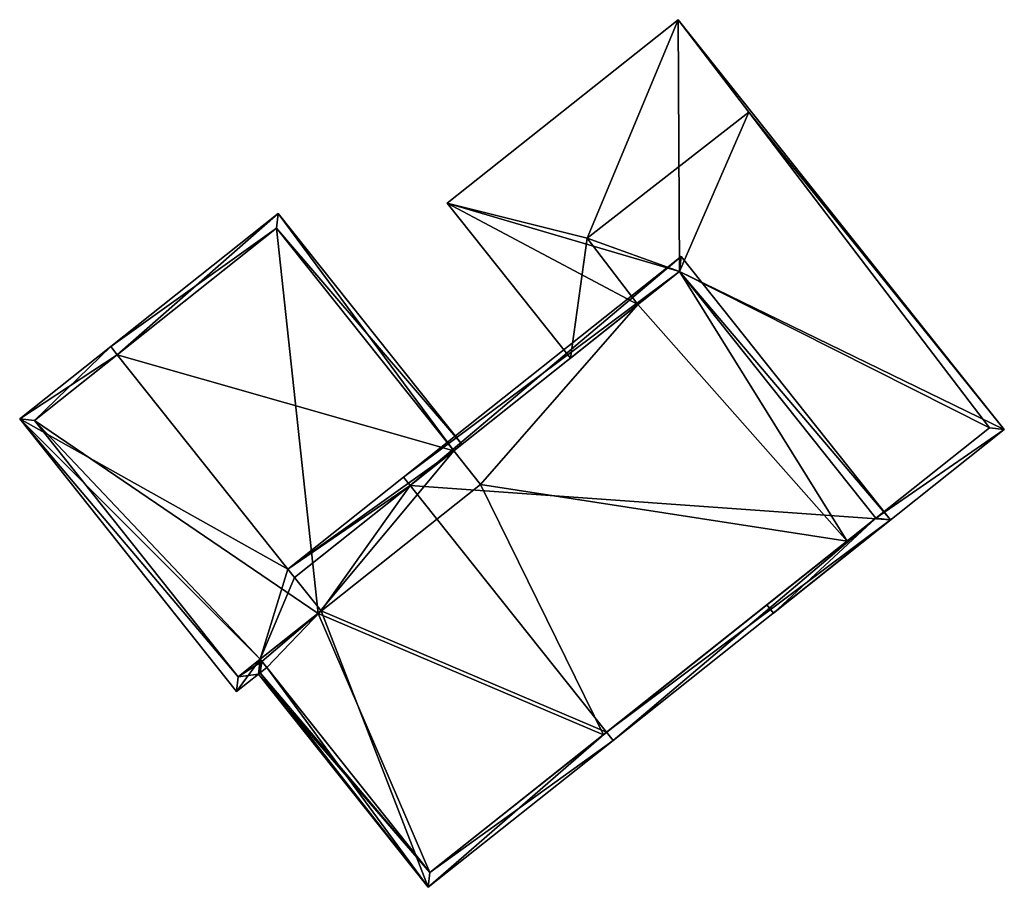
# Model space of a CAD drawing. Header units: inches. Extents: x 2523744 to 2528136, y 1148995 to 1152010.
# Tile 28 of 256: x 2525503 to 2525527, y 1149285 to 1149306. Entities that reach past the tile are written whole.
import ezdxf

# ---------------------------------------------------------------- set-up
doc = ezdxf.new("R2010")
doc.units = ezdxf.units.IN
doc.header["$MEASUREMENT"] = 0
doc.layers.add('Gebaeude Einzelhaus', color=10, linetype='Continuous')

msp = doc.modelspace()

# ---------------------------------------------------------------- meshes
at = {"layer": 'Gebaeude Einzelhaus'}
mesh = msp.add_polyface(dxfattribs=at)
corners = [(2525523.87, 1149293.935, 383.294), (2525521.43, 1149291.675, 383.294), (2525526.926, 1149296.046, 383.294), (2525521.275, 1149291.87, 383.294), (2525519.198, 1149299.811, 383.294), (2525519.168, 1149305.804, 383.294), (2525513.671, 1149301.433, 383.294), (2525518.203, 1149299.02, 383.294), (2525516.602, 1149297.747, 383.294), (2525520.85, 1149303.6, 383.294), (2525517, 1149300.6, 383.294), (2525526.575, 1149296.086, 383.294), (2525520.85, 1149303.6, 376.055), (2525526.575, 1149296.086, 376.055), (2525517, 1149300.6, 376.055), (2525518.203, 1149299.02, 376.055), (2525523.87, 1149293.935, 376.055), (2525519.198, 1149299.811, 376.055)]
mesh.append_faces([[corners[k] for k in face] for face in [(6, 10, 8), (8, 10, 7), (0, 1, 3), (9, 2, 11), (11, 2, 0), (0, 2, 1), (6, 5, 10), (10, 5, 9), (9, 5, 2), (4, 6, 7), (7, 6, 8), (4, 5, 6), (0, 2, 4), (4, 2, 5), (3, 1, 0), (0, 1, 2)]], dxfattribs={"color": 13})
mesh.append_faces([[corners[k] for k in face] for face in [(16, 17, 13), (13, 17, 12), (12, 17, 14), (14, 17, 15), (0, 13, 11), (0, 16, 13), (14, 15, 10), (10, 15, 7), (10, 9, 14), (14, 9, 12), (9, 11, 12), (12, 11, 13)]], dxfattribs={"color": 41})
mesh = msp.add_polyface(dxfattribs=at)
corners = [(2525509.645, 1149301.191, 384.479), (2525505.66, 1149298.023, 386.93), (2525505.816, 1149297.827, 386.93), (2525513.823, 1149295.538, 384.599), (2525509.877, 1149292.72, 386.93), (2525510.032, 1149292.524, 386.93), (2525514.018, 1149295.693, 384.479), (2525509.217, 1149290.253, 386.079), (2525509.375, 1149290.379, 386.163), (2525509.26, 1149290.522, 386.163), (2525509.219, 1149290.574, 386.163), (2525510.669, 1149291.724, 386.93), (2525503.495, 1149296.301, 385.783), (2525508.658, 1149289.809, 385.783), (2525509.179, 1149290.223, 386.059), (2525509.605, 1149300.84, 384.599), (2525508.698, 1149290.16, 385.887), (2525503.846, 1149296.261, 385.887), (2525509.219, 1149290.574, 376.055), (2525508.698, 1149290.16, 376.055), (2525509.605, 1149300.84, 376.055), (2525513.823, 1149295.538, 376.055), (2525503.846, 1149296.261, 376.055), (2525514.458, 1149294.739, 376.055), (2525510.596, 1149291.666, 376.055)]
mesh.append_faces([[corners[k] for k in face] for face in [(12, 16, 13), (12, 17, 16), (1, 17, 12), (1, 2, 17), (0, 15, 1), (1, 15, 2), (16, 10, 9), (16, 14, 13), (16, 9, 14), (14, 9, 7), (7, 9, 8), (15, 6, 3), (15, 0, 6), (12, 2, 1), (12, 4, 2), (7, 10, 14), (14, 10, 13), (13, 10, 12), (12, 10, 4), (4, 10, 5), (5, 10, 11), (7, 9, 10), (7, 8, 9), (0, 3, 6), (3, 4, 5), (0, 2, 3), (3, 2, 4), (0, 1, 2)]], dxfattribs={"color": 13})
mesh.append_faces([[corners[k] for k in face] for face in [(22, 18, 19), (21, 24, 20), (20, 24, 22), (22, 24, 18), (21, 23, 24), (16, 17, 19), (19, 17, 22), (2, 15, 17), (17, 15, 22), (22, 15, 20), (20, 3, 21), (20, 15, 3), (10, 16, 18), (18, 16, 19)]], dxfattribs={"color": 41})
mesh = msp.add_polyface(dxfattribs=at)
corners = [(2525512.787, 1149294.714, 388.39), (2525512.631, 1149294.91, 388.39), (2525509.877, 1149292.72, 386.93), (2525510.032, 1149292.524, 386.93), (2525510.669, 1149291.724, 386.93), (2525509.26, 1149290.522, 386.163), (2525509.219, 1149290.574, 386.163), (2525509.375, 1149290.379, 386.163), (2525513.216, 1149285.144, 386.059), (2525517.461, 1149288.835, 388.39), (2525509.217, 1149290.253, 386.079), (2525509.179, 1149290.223, 386.059), (2525517.615, 1149288.641, 388.39), (2525524.221, 1149293.895, 384.716), (2525519.238, 1149300.163, 384.716), (2525513.256, 1149285.495, 386.163), (2525523.87, 1149293.935, 384.825), (2525519.198, 1149299.811, 384.825), (2525517.389, 1149288.778, 376.055), (2525513.256, 1149285.495, 376.055), (2525523.87, 1149293.935, 383.294), (2525523.183, 1149293.388, 376.055), (2525523.87, 1149293.935, 376.055), (2525519.198, 1149299.811, 383.294), (2525513.823, 1149295.538, 384.599), (2525518.203, 1149299.02, 383.294), (2525513.823, 1149295.538, 376.055), (2525518.203, 1149299.02, 376.055), (2525509.219, 1149290.574, 376.055), (2525519.198, 1149299.811, 376.055), (2525514.458, 1149294.739, 376.055), (2525510.596, 1149291.666, 376.055)]
mesh.append_faces([[corners[k] for k in face] for face in [(15, 10, 7), (1, 0, 2), (2, 0, 3), (9, 12, 15), (13, 17, 14), (14, 17, 1), (1, 17, 0), (12, 16, 13), (13, 16, 17), (12, 9, 16), (10, 15, 11), (11, 15, 8), (8, 15, 12), (0, 14, 1), (12, 13, 9), (9, 13, 0), (0, 13, 14), (9, 8, 12), (8, 10, 11), (8, 7, 10), (0, 4, 9), (9, 4, 8), (8, 4, 7), (7, 4, 5), (5, 4, 6), (0, 3, 4), (0, 2, 3), (0, 1, 2)]], dxfattribs={"color": 13})
mesh.append_faces([[corners[k] for k in face] for face in [(27, 30, 26), (31, 19, 28), (30, 18, 31), (31, 18, 19), (27, 21, 30), (30, 21, 18), (27, 29, 21), (21, 29, 22), (7, 19, 15), (5, 28, 7), (7, 28, 19), (5, 6, 28), (26, 25, 27), (25, 17, 23), (26, 24, 25), (25, 24, 17), (17, 24, 0), (0, 24, 3), (17, 16, 23), (23, 16, 20), (20, 21, 22), (20, 18, 21), (20, 9, 18), (20, 16, 9), (9, 15, 18), (18, 15, 19)]], dxfattribs={"color": 41})

doc.saveas('drawing.dxf')
